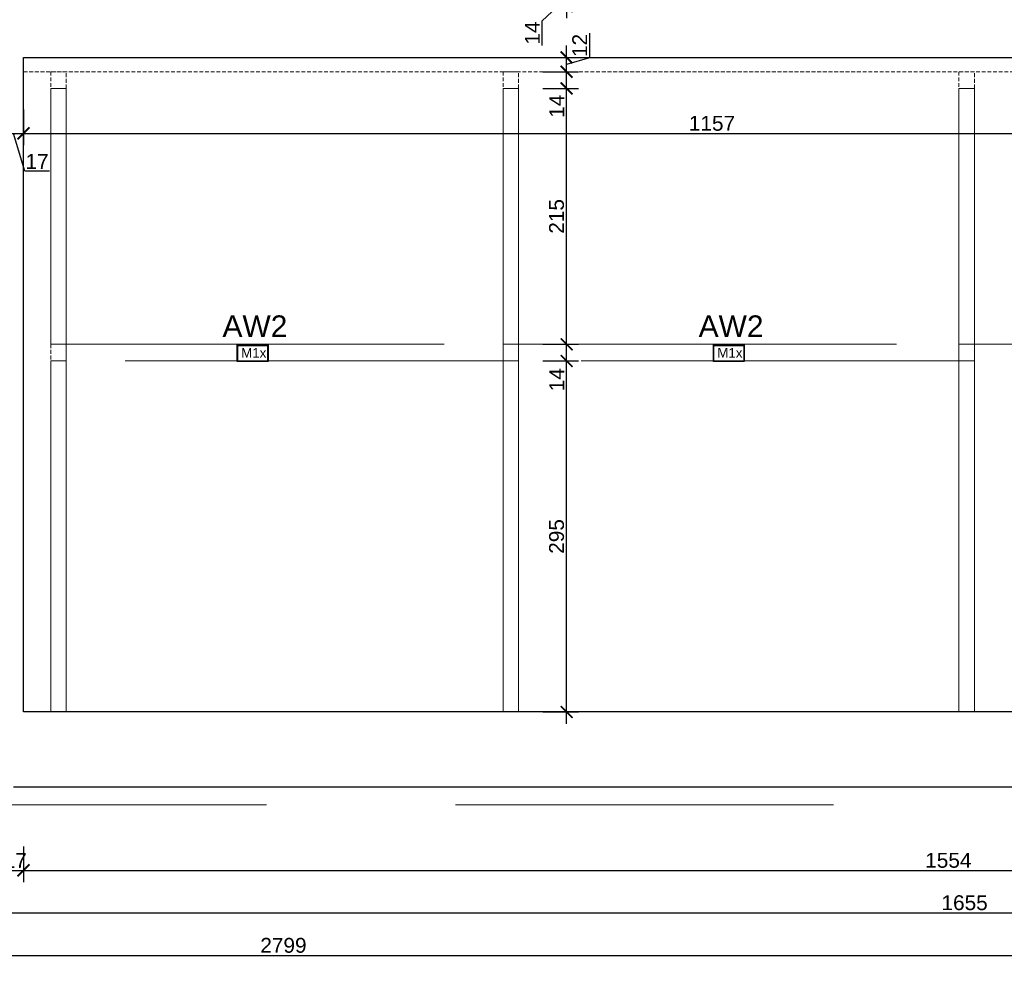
# Model space of a CAD drawing. Header units: millimetres. Extents: x 2709036 to 2756280, y 168165 to 192362.
# Tile 161 of 192: x 2725330 to 2726157, y 190550 to 191346. Entities that reach past the tile are written whole.
import ezdxf

# ---------------------------------------------------------------- set-up
doc = ezdxf.new("R2010")
doc.units = ezdxf.units.MM
doc.header["$MEASUREMENT"] = 0
doc.linetypes.add('HIDDEN2', pattern=[4.7625, 3.175, -1.5875])
for name, color, linetype, lineweight in [('__MAZ_SCHODY', 7, 'Continuous', 0), ('__MAZ_WYMIARY', 7, 'Continuous', 9), ('__MAZ_ŚCIANY ISTNIEJĄCE', 7, 'Continuous', 30), ('A-Wall-Open', 8, 'Continuous', 15)]:
    doc.layers.add(name, color=color, linetype=linetype, lineweight=lineweight)
doc.layers.add('Oświetlenie awaryjne', color=1, linetype='Continuous')
doc.styles.add('Arial', font='arial.ttf')
doc.styles.add('Dimensions', font='arial.ttf')
doc.styles.add('Malanow_1_100', font='isocpeur.ttf')
doc.dimstyles.new('100', dxfattribs={"dimtxt": 10, "dimasz": 10, "dimexe": 18, "dimexo": 15, "dimgap": 9, "dimtad": 1, "dimdec": 1, "dimrnd": 0.5, "dimdsep": 46, "dimtxsty": 'Dimensions', "dimblk": 'ARCHTICK', "dimcen": 9, "dimdle": 10, "dimadec": 1, "dimazin": 2, "dimtfac": 1, "dimtdec": 4, "dimtofl": 0, "dimtmove": 2, "dimatfit": 3, "dimfxl": 1, "dimtolj": 1, "dimtzin": 0, "dimarcsym": 0})

# ---------------------------------------------------------------- blocks, each defined once
blk = doc.blocks.new('_ArchTick')
at = {"color": 0, "linetype": 'ByBlock', "const_width": 0.15}
blk.add_lwpolyline([(-0.5, -0.5), (0.5, 0.5)], dxfattribs=at)
blk = doc.blocks.new('*D1300')
at = {"layer": '__MAZ_WYMIARY', "color": 0, "lineweight": -2}
for p, q in [((2725315.97, 190650.96), (2725315.97, 190620.96)), ((2725332.97, 190650.96), (2725332.97, 190620.96)), ((2725305.97, 190630.96), (2725342.97, 190630.96))]:
    blk.add_line(p, q, dxfattribs=at)
at = {"layer": 'Defpoints', "color": 0, "lineweight": 30}
for p in [(2725315.97, 190764.02), (2725332.97, 190764.08), (2725332.97, 190630.96)]:
    blk.add_point(p, dxfattribs=at)
at = {"layer": '__MAZ_WYMIARY', "color": 0, "lineweight": -2, "xscale": 10, "yscale": 10, "zscale": 10, "rotation": 180}
blk.add_blockref('_ArchTick', (2725315.97, 190630.96), dxfattribs=at)
at = {"layer": '__MAZ_WYMIARY', "color": 0, "lineweight": -2, "xscale": 10, "yscale": 10, "zscale": 10}
blk.add_blockref('_ArchTick', (2725332.97, 190630.96), dxfattribs=at)
at = {"layer": '__MAZ_WYMIARY', "color": 0, "lineweight": 5, "insert": (2725325.97, 190639.24), "char_height": 12.5, "attachment_point": 5, "style": 'Arial'}
blk.add_mtext('\\A1;17', dxfattribs=at)
blk = doc.blocks.new('*D1301')
at = {"layer": '__MAZ_WYMIARY', "color": 0, "lineweight": -2}
for p, q in [((2725332.97, 190650.96), (2725332.97, 190620.96)), ((2726886.82, 190650.96), (2726886.82, 190620.96)), ((2725322.97, 190630.96), (2726896.82, 190630.96))]:
    blk.add_line(p, q, dxfattribs=at)
at = {"layer": 'Defpoints', "color": 0, "lineweight": 30}
for p in [(2725332.97, 190764.08), (2726886.82, 190764.08), (2726886.82, 190630.96)]:
    blk.add_point(p, dxfattribs=at)
at = {"layer": '__MAZ_WYMIARY', "color": 0, "lineweight": -2, "xscale": 10, "yscale": 10, "zscale": 10, "rotation": 180}
blk.add_blockref('_ArchTick', (2725332.97, 190630.96), dxfattribs=at)
at = {"layer": '__MAZ_WYMIARY', "color": 0, "lineweight": -2, "xscale": 10, "yscale": 10, "zscale": 10}
blk.add_blockref('_ArchTick', (2726886.82, 190630.96), dxfattribs=at)
at = {"layer": '__MAZ_WYMIARY', "color": 0, "lineweight": 5, "insert": (2726109.89, 190639.35), "char_height": 12.5, "attachment_point": 5, "style": 'Arial'}
blk.add_mtext('\\A1;1554', dxfattribs=at)
blk = doc.blocks.new('*D1311')
at = {"layer": '__MAZ_WYMIARY', "color": 0, "lineweight": -2}
for p, q in [((2725296.31, 190615.34), (2725296.31, 190585.34)), ((2726950.82, 190615.34), (2726950.82, 190585.34)), ((2725286.31, 190595.34), (2726960.82, 190595.34))]:
    blk.add_line(p, q, dxfattribs=at)
at = {"layer": 'Defpoints', "color": 0, "lineweight": 30}
for p in [(2725296.31, 190701.08), (2726950.82, 190701.08), (2726950.82, 190595.34)]:
    blk.add_point(p, dxfattribs=at)
at = {"layer": '__MAZ_WYMIARY', "color": 0, "lineweight": -2, "xscale": 10, "yscale": 10, "zscale": 10, "rotation": 180}
blk.add_blockref('_ArchTick', (2725296.31, 190595.34), dxfattribs=at)
at = {"layer": '__MAZ_WYMIARY', "color": 0, "lineweight": -2, "xscale": 10, "yscale": 10, "zscale": 10}
blk.add_blockref('_ArchTick', (2726950.82, 190595.34), dxfattribs=at)
at = {"layer": '__MAZ_WYMIARY', "color": 0, "lineweight": 5, "insert": (2726123.56, 190603.72), "char_height": 12.5, "attachment_point": 5, "style": 'Arial'}
blk.add_mtext('\\A1;1655', dxfattribs=at)
blk = doc.blocks.new('*D1312')
at = {"layer": '__MAZ_WYMIARY', "color": 0, "lineweight": -2}
for p, q in [((2724151.82, 190579.53), (2724151.82, 190549.53)), ((2726950.82, 190579.53), (2726950.82, 190549.53)), ((2724141.82, 190559.53), (2726960.82, 190559.53))]:
    blk.add_line(p, q, dxfattribs=at)
at = {"layer": 'Defpoints', "color": 0, "lineweight": 30}
for p in [(2724151.82, 190701.08), (2726950.82, 190701.08), (2726950.82, 190559.53)]:
    blk.add_point(p, dxfattribs=at)
at = {"layer": '__MAZ_WYMIARY', "color": 0, "lineweight": -2, "xscale": 10, "yscale": 10, "zscale": 10, "rotation": 180}
blk.add_blockref('_ArchTick', (2724151.82, 190559.53), dxfattribs=at)
at = {"layer": '__MAZ_WYMIARY', "color": 0, "lineweight": -2, "xscale": 10, "yscale": 10, "zscale": 10}
blk.add_blockref('_ArchTick', (2726950.82, 190559.53), dxfattribs=at)
at = {"layer": '__MAZ_WYMIARY', "color": 0, "lineweight": 5, "insert": (2725551.32, 190567.91), "char_height": 12.5, "attachment_point": 5, "style": 'Arial'}
blk.add_mtext('\\A1;2799', dxfattribs=at)
blk = doc.blocks.new('*D1329')
at = {"layer": '__MAZ_WYMIARY', "color": 0, "lineweight": -2}
for p, q in [((2725315.97, 191270.23), (2725315.97, 191240.23)), ((2725332.97, 191270.23), (2725332.97, 191240.23)), ((2725305.97, 191250.23), (2725342.97, 191250.23)), ((2725334.01, 191218.41), (2725324.47, 191250.23)), ((2725354.74, 191218.41), (2725334.01, 191218.41))]:
    blk.add_line(p, q, dxfattribs=at)
at = {"layer": 'Defpoints', "color": 0, "lineweight": 30}
for p in [(2725315.97, 191314.08), (2725332.97, 191314.08), (2725332.97, 191250.23)]:
    blk.add_point(p, dxfattribs=at)
at = {"layer": '__MAZ_WYMIARY', "color": 0, "lineweight": -2, "xscale": 10, "yscale": 10, "zscale": 10, "rotation": 180}
blk.add_blockref('_ArchTick', (2725315.97, 191250.23), dxfattribs=at)
at = {"layer": '__MAZ_WYMIARY', "color": 0, "lineweight": -2, "xscale": 10, "yscale": 10, "zscale": 10}
blk.add_blockref('_ArchTick', (2725332.97, 191250.23), dxfattribs=at)
at = {"layer": '__MAZ_WYMIARY', "color": 0, "lineweight": 5, "insert": (2725344.38, 191226.68), "char_height": 12.5, "attachment_point": 5, "style": 'Arial'}
blk.add_mtext('\\A1;17', dxfattribs=at)
blk = doc.blocks.new('*D1330')
at = {"layer": '__MAZ_WYMIARY', "color": 0, "lineweight": -2}
for p, q in [((2725332.97, 191270.23), (2725332.97, 191240.23)), ((2726489.7, 191270.23), (2726489.7, 191240.23)), ((2725322.97, 191250.23), (2726499.7, 191250.23))]:
    blk.add_line(p, q, dxfattribs=at)
at = {"layer": 'Defpoints', "color": 0, "lineweight": 30}
for p in [(2725332.97, 191314.08), (2726489.7, 191314.08), (2726489.7, 191250.23)]:
    blk.add_point(p, dxfattribs=at)
at = {"layer": '__MAZ_WYMIARY', "color": 0, "lineweight": -2, "xscale": 10, "yscale": 10, "zscale": 10, "rotation": 180}
blk.add_blockref('_ArchTick', (2725332.97, 191250.23), dxfattribs=at)
at = {"layer": '__MAZ_WYMIARY', "color": 0, "lineweight": -2, "xscale": 10, "yscale": 10, "zscale": 10}
blk.add_blockref('_ArchTick', (2726489.7, 191250.23), dxfattribs=at)
at = {"layer": '__MAZ_WYMIARY', "color": 0, "lineweight": 5, "insert": (2725911.33, 191258.62), "char_height": 12.5, "attachment_point": 5, "style": 'Arial'}
blk.add_mtext('\\A1;1157', dxfattribs=at)
blk = doc.blocks.new('*D1341')
at = {"layer": '__MAZ_WYMIARY', "color": 0, "lineweight": -2}
for p, q in [((2725789.21, 190754.08), (2725789.21, 191068.99)), ((2725769.21, 191058.99), (2725799.21, 191058.99)), ((2725769.21, 190764.08), (2725799.21, 190764.08))]:
    blk.add_line(p, q, dxfattribs=at)
at = {"layer": 'Defpoints', "color": 0, "lineweight": 30}
for p in [(2725748.82, 191058.99), (2725789.21, 191058.99), (2725748.82, 190764.08)]:
    blk.add_point(p, dxfattribs=at)
at = {"layer": '__MAZ_WYMIARY', "color": 0, "lineweight": -2, "xscale": 10, "yscale": 10, "zscale": 10}
for p, rotation in [((2725789.21, 191058.99), 90), ((2725789.21, 190764.08), 270)]:
    blk.add_blockref('_ArchTick', p, dxfattribs=dict(at, rotation=rotation))
at = {"layer": '__MAZ_WYMIARY', "color": 0, "lineweight": 5, "insert": (2725780.82, 190911.54), "char_height": 12.5, "attachment_point": 5, "rotation": 90, "style": 'Arial'}
blk.add_mtext('\\A1;295', dxfattribs=at)
blk = doc.blocks.new('*D1342')
at = {"layer": '__MAZ_WYMIARY', "color": 0, "lineweight": -2}
for p, q in [((2725789.21, 191048.99), (2725789.21, 191082.99)), ((2725769.21, 191072.99), (2725799.21, 191072.99)), ((2725769.21, 191058.99), (2725799.21, 191058.99))]:
    blk.add_line(p, q, dxfattribs=at)
at = {"layer": 'Defpoints', "color": 0, "lineweight": 30}
for p in [(2725751.14, 191072.99), (2725789.21, 191072.99), (2725751.14, 191058.99)]:
    blk.add_point(p, dxfattribs=at)
at = {"layer": '__MAZ_WYMIARY', "color": 0, "lineweight": -2, "xscale": 10, "yscale": 10, "zscale": 10}
for p, rotation in [((2725789.21, 191072.99), 90), ((2725789.21, 191058.99), 270)]:
    blk.add_blockref('_ArchTick', p, dxfattribs=dict(at, rotation=rotation))
at = {"layer": '__MAZ_WYMIARY', "color": 0, "lineweight": 5, "insert": (2725780.93, 191043.22), "char_height": 12.5, "attachment_point": 5, "rotation": 90, "style": 'Arial'}
blk.add_mtext('\\A1;14', dxfattribs=at)
blk = doc.blocks.new('*D1343')
at = {"layer": '__MAZ_WYMIARY', "color": 0, "lineweight": -2}
for p, q in [((2725789.21, 191062.99), (2725789.21, 191297.99)), ((2725769.21, 191287.99), (2725799.21, 191287.99)), ((2725769.21, 191072.99), (2725799.21, 191072.99))]:
    blk.add_line(p, q, dxfattribs=at)
at = {"layer": 'Defpoints', "color": 0, "lineweight": 30}
for p in [(2725748.82, 191287.99), (2725789.21, 191287.99), (2725748.82, 191072.99)]:
    blk.add_point(p, dxfattribs=at)
at = {"layer": '__MAZ_WYMIARY', "color": 0, "lineweight": -2, "xscale": 10, "yscale": 10, "zscale": 10}
for p, rotation in [((2725789.21, 191287.99), 90), ((2725789.21, 191072.99), 270)]:
    blk.add_blockref('_ArchTick', p, dxfattribs=dict(at, rotation=rotation))
at = {"layer": '__MAZ_WYMIARY', "color": 0, "lineweight": 5, "insert": (2725780.82, 191180.49), "char_height": 12.5, "attachment_point": 5, "rotation": 90, "style": 'Arial'}
blk.add_mtext('\\A1;215', dxfattribs=at)
blk = doc.blocks.new('*D1344')
at = {"layer": '__MAZ_WYMIARY', "color": 0, "lineweight": -2}
for p, q in [((2725789.21, 191277.99), (2725789.21, 191311.99)), ((2725769.21, 191301.99), (2725799.21, 191301.99)), ((2725769.21, 191287.99), (2725799.21, 191287.99))]:
    blk.add_line(p, q, dxfattribs=at)
at = {"layer": 'Defpoints', "color": 0, "lineweight": 30}
for p in [(2725748.82, 191301.99), (2725789.21, 191301.99), (2725748.82, 191287.99)]:
    blk.add_point(p, dxfattribs=at)
at = {"layer": '__MAZ_WYMIARY', "color": 0, "lineweight": -2, "xscale": 10, "yscale": 10, "zscale": 10}
for p, rotation in [((2725789.21, 191301.99), 90), ((2725789.21, 191287.99), 270)]:
    blk.add_blockref('_ArchTick', p, dxfattribs=dict(at, rotation=rotation))
at = {"layer": '__MAZ_WYMIARY', "color": 0, "lineweight": 5, "insert": (2725780.93, 191273.03), "char_height": 12.5, "attachment_point": 5, "rotation": 90, "style": 'Arial'}
blk.add_mtext('\\A1;14', dxfattribs=at)
blk = doc.blocks.new('*D1345')
at = {"layer": '__MAZ_WYMIARY', "color": 0, "lineweight": -2}
for p, q in [((2725808.48, 191334.42), (2725808.48, 191313.82)), ((2725789.21, 191291.99), (2725789.21, 191324.08)), ((2725769.21, 191314.08), (2725799.21, 191314.08)), ((2725808.48, 191313.82), (2725789.21, 191308.04)), ((2725769.21, 191301.99), (2725799.21, 191301.99))]:
    blk.add_line(p, q, dxfattribs=at)
at = {"layer": 'Defpoints', "color": 0, "lineweight": 30}
for p in [(2725748.82, 191314.08), (2725789.21, 191314.08), (2725748.82, 191301.99)]:
    blk.add_point(p, dxfattribs=at)
at = {"layer": '__MAZ_WYMIARY', "color": 0, "lineweight": -2, "xscale": 10, "yscale": 10, "zscale": 10}
for p, rotation in [((2725789.21, 191314.08), 90), ((2725789.21, 191301.99), 270)]:
    blk.add_blockref('_ArchTick', p, dxfattribs=dict(at, rotation=rotation))
at = {"layer": '__MAZ_WYMIARY', "color": 0, "lineweight": 5, "insert": (2725800.21, 191324.12), "char_height": 12.5, "attachment_point": 5, "rotation": 90, "style": 'Arial'}
blk.add_mtext('\\A1;12', dxfattribs=at)
blk = doc.blocks.new('*D1346')
at = {"layer": '__MAZ_WYMIARY', "color": 0, "lineweight": -2}
for p, q in [((2725789.21, 191380.99), (2725789.21, 191347.08)), ((2725769.21, 191370.99), (2725799.21, 191370.99)), ((2725768.72, 191344.87), (2725789.21, 191364.04)), ((2725769.21, 191357.08), (2725799.21, 191357.08)), ((2725768.72, 191324.19), (2725768.72, 191344.87))]:
    blk.add_line(p, q, dxfattribs=at)
at = {"layer": 'Defpoints', "color": 0, "lineweight": 30}
for p in [(2725748.82, 191370.99), (2725748.82, 191357.08), (2725789.21, 191357.08)]:
    blk.add_point(p, dxfattribs=at)
at = {"layer": '__MAZ_WYMIARY', "color": 0, "lineweight": -2, "xscale": 10, "yscale": 10, "zscale": 10}
for p, rotation in [((2725789.21, 191370.99), 90), ((2725789.21, 191357.08), 270)]:
    blk.add_blockref('_ArchTick', p, dxfattribs=dict(at, rotation=rotation))
at = {"layer": '__MAZ_WYMIARY', "color": 0, "lineweight": 5, "insert": (2725760.45, 191334.53), "char_height": 12.5, "attachment_point": 5, "rotation": 90, "style": 'Arial'}
blk.add_mtext('\\A1;14', dxfattribs=at)
blk = doc.blocks.new('*U720')
at = {"layer": 'Oświetlenie awaryjne'}
h = blk.add_hatch(color=256, dxfattribs=at)
h.paths.add_polyline_path([(-13, 7), (13, 7), (13, -7), (-13, -7)])
h.paths.add_polyline_path([(-12.5, 6.5), (12.5, 6.5), (12.5, -6.5), (-12.5, -6.5)], flags=16)
at = {"layer": 'Oświetlenie awaryjne', "linetype": 'ByBlock'}
for p, q in [((-12.5, 6.5), (12.5, 6.5)), ((-12.5, -6.5), (-12.5, 6.5)), ((12.5, 6.5), (12.5, -6.5)), ((12.5, -6.5), (-12.5, -6.5))]:
    blk.add_line(p, q, dxfattribs=at)
blk.add_lwpolyline([(-13, 7), (13, 7), (13, -7), (-13, -7)], close=True, dxfattribs=at)
at = {"layer": 'Oświetlenie awaryjne', "attachment_point": 1, "style": 'Malanow_1_100'}
for s, insert, char_height in [('{\\fArial|b0|i0|c238|p34;AW2}', (-25.34, 31.85), 18), ('{\\fArial|b0|i0|c238|p34;M1x}', (-9.68, 4.41), 8)]:
    blk.add_mtext_dynamic_manual_height_columns(s, width=42.9792, gutter_width=669.53, heights=[0], dxfattribs=dict(at, insert=insert, char_height=char_height))

msp = doc.modelspace()

# ---------------------------------------------------------------- linework, layer by layer
at = {"layer": '__MAZ_SCHODY', "color": 252, "linetype": 'HIDDEN2', "lineweight": 5}
for p, q in [((2725355.82, 191301.99), (2725355.82, 191287.99)), ((2725368.82, 191301.99), (2725355.82, 191301.99)), ((2725368.82, 191287.99), (2725368.82, 191301.99)), ((2725735.82, 191301.99), (2725735.82, 191287.99)), ((2725748.82, 191301.99), (2725735.82, 191301.99)), ((2725748.82, 191287.99), (2725748.82, 191301.99)), ((2726118.82, 191301.99), (2726118.82, 191287.99)), ((2726131.82, 191301.99), (2726118.82, 191301.99)), ((2726131.82, 191287.99), (2726131.82, 191301.99)), ((2725355.82, 191287.99), (2725368.82, 191287.99)), ((2725735.82, 191287.99), (2725748.82, 191287.99)), ((2726118.82, 191287.99), (2726131.82, 191287.99)), ((2725355.82, 191072.99), (2725355.82, 191058.99)), ((2725368.82, 191072.99), (2725355.82, 191072.99)), ((2725368.82, 191058.99), (2725368.82, 191072.99)), ((2725735.82, 191072.99), (2725735.82, 191058.99)), ((2725748.82, 191072.99), (2725735.82, 191072.99)), ((2725748.82, 191058.99), (2725748.82, 191072.99)), ((2726118.82, 191072.99), (2726118.82, 191058.99)), ((2726131.82, 191072.99), (2726118.82, 191072.99)), ((2726131.82, 191058.99), (2726131.82, 191072.99)), ((2725355.82, 191058.99), (2725368.82, 191058.99)), ((2725735.82, 191058.99), (2725748.82, 191058.99)), ((2726118.82, 191058.99), (2726131.82, 191058.99))]:
    msp.add_line(p, q, dxfattribs=at)
at = {"layer": '__MAZ_ŚCIANY ISTNIEJĄCE', "color": 252, "ltscale": 15}
for p, q in [((2725332.97, 190764.08), (2725332.97, 191314.08)), ((2725332.97, 191314.08), (2726489.7, 191314.08)), ((2726886.82, 190764.08), (2725332.97, 190764.08)), ((2725324.47, 190701.08), (2726950.82, 190701.08))]:
    msp.add_line(p, q, dxfattribs=at)
at = {"layer": 'A-Wall-Open', "color": 252, "linetype": 'HIDDEN2'}
msp.add_line((2726507.82, 191301.99), (2725332.97, 191301.99), dxfattribs=at)
at = {"layer": 'A-Wall-Open', "color": 252, "linetype": 'HIDDEN2', "ltscale": 100}
for points in [[(2724136.82, 192010.08), (2726965.82, 192010.08), (2726965.82, 190686.08), (2724136.82, 190686.08)], [(2725355.82, 191072.99), (2725368.82, 191072.99), (2725368.82, 191287.99), (2725355.82, 191287.99)], [(2725735.82, 191072.99), (2725748.82, 191072.99), (2725748.82, 191287.99), (2725735.82, 191287.99)], [(2726118.82, 191072.99), (2726131.82, 191072.99), (2726131.82, 191287.99), (2726118.82, 191287.99)], [(2725368.82, 191072.99), (2725735.82, 191072.99), (2725735.82, 191058.99), (2725368.82, 191058.99)], [(2725748.82, 191072.99), (2726118.82, 191072.99), (2726118.82, 191058.99), (2725748.82, 191058.99)], [(2726131.82, 191072.99), (2726507.82, 191072.99), (2726507.82, 191058.99), (2726131.82, 191058.99)]]:
    msp.add_lwpolyline(points, close=True, dxfattribs=at)
at = {"layer": 'A-Wall-Open', "color": 252, "ltscale": 100}
for points in [[(2725355.82, 191058.99), (2725368.82, 191058.99), (2725368.82, 190764.08), (2725355.82, 190764.08)], [(2725735.82, 191058.99), (2725748.82, 191058.99), (2725748.82, 190764.08), (2725735.82, 190764.08)], [(2726118.82, 191058.99), (2726131.82, 191058.99), (2726131.82, 190764.08), (2726118.82, 190764.08)]]:
    msp.add_lwpolyline(points, close=True, dxfattribs=at)

# ---------------------------------------------------------------- block references
at = {"layer": 'Oświetlenie awaryjne', "linetype": 'ByBlock'}
for p in [(2725525.48, 191065.42, 0), (2725925.48, 191065.42, 0)]:
    msp.add_blockref('*U720', p, dxfattribs=at)

# ---------------------------------------------------------------- dimensions: what is measured, and where the dimension line sits
at = {"layer": '__MAZ_WYMIARY', "color": 252, "lineweight": 5}
for base, p1, p2, picture, middle in [((2725789.21, 191357.08), (2725748.82, 191370.99), (2725748.82, 191357.08), '*D1346', (2725768.72, 191342.87)), ((2725789.21, 191301.99), (2725748.82, 191287.99), (2725748.82, 191301.99), '*D1344', (2725789.21, 191273.03)), ((2725789.21, 191072.99), (2725751.14, 191058.99), (2725751.14, 191072.99), '*D1342', (2725789.21, 191043.22))]:
    dim = msp.add_linear_dim(base=base, p1=p1, p2=p2, angle=90, dimstyle='100', override={"dimtxt": 12.5, "dimexe": 10, "dimgap": 2, "dimdec": 0, "dimtxsty": 'Arial', "dimtmove": 1, "dimfxl": 20, "dimfxlon": 1}, dxfattribs=at)
    dim.commit()
    dim.dimension.update_dxf_attribs({"geometry": picture, "text_midpoint": middle, "dimtype": 160})
for base, p1, p2, picture, middle in [((2725789.21, 191314.08), (2725748.82, 191301.99), (2725748.82, 191314.08), '*D1345', (2725800.21, 191315.82)), ((2725789.21, 191287.99), (2725748.82, 191072.99), (2725748.82, 191287.99), '*D1343', (2725780.82, 191180.49)), ((2725789.21, 191058.99), (2725748.82, 190764.08), (2725748.82, 191058.99), '*D1341', (2725780.82, 190911.54))]:
    dim = msp.add_linear_dim(base=base, p1=p1, p2=p2, angle=90, dimstyle='100', override={"dimtxt": 12.5, "dimexe": 10, "dimgap": 2, "dimdec": 0, "dimtxsty": 'Arial', "dimtmove": 1, "dimfxl": 20, "dimfxlon": 1}, dxfattribs=at)
    dim.commit()
    dim.dimension.update_dxf_attribs({"geometry": picture, "text_midpoint": middle})
for base, p1, p2, picture, middle in [((2725332.97, 191250.23), (2725315.97, 191314.08), (2725332.97, 191314.08), '*D1329', (2725336.01, 191226.68)), ((2726489.7, 191250.23), (2725332.97, 191314.08), (2726489.7, 191314.08), '*D1330', (2725911.33, 191258.62)), ((2726886.82, 190630.96), (2725332.97, 190764.08), (2726886.82, 190764.08), '*D1301', (2726109.89, 190639.35)), ((2726950.82, 190559.53), (2724151.82, 190701.08), (2726950.82, 190701.08), '*D1312', (2725551.32, 190567.91)), ((2726950.82, 190595.34), (2725296.31, 190701.08), (2726950.82, 190701.08), '*D1311', (2726123.56, 190603.72))]:
    dim = msp.add_linear_dim(base=base, p1=p1, p2=p2, dimstyle='100', override={"dimtxt": 12.5, "dimexe": 10, "dimgap": 2, "dimdec": 0, "dimtxsty": 'Arial', "dimtmove": 1, "dimfxl": 20, "dimfxlon": 1}, dxfattribs=at)
    dim.commit()
    dim.dimension.update_dxf_attribs({"geometry": picture, "text_midpoint": middle})
dim = msp.add_linear_dim(base=(2725332.97, 190630.96), p1=(2725315.97, 190764.02), p2=(2725332.97, 190764.08), dimstyle='100', override={"dimtxt": 12.5, "dimexe": 10, "dimgap": 2, "dimdec": 0, "dimtxsty": 'Arial', "dimtmove": 1, "dimfxl": 20, "dimfxlon": 1}, dxfattribs=at)
dim.commit()
dim.dimension.update_dxf_attribs({"geometry": '*D1300', "text_midpoint": (2725325.97, 190630.96), "dimtype": 160})

doc.saveas('drawing.dxf')
